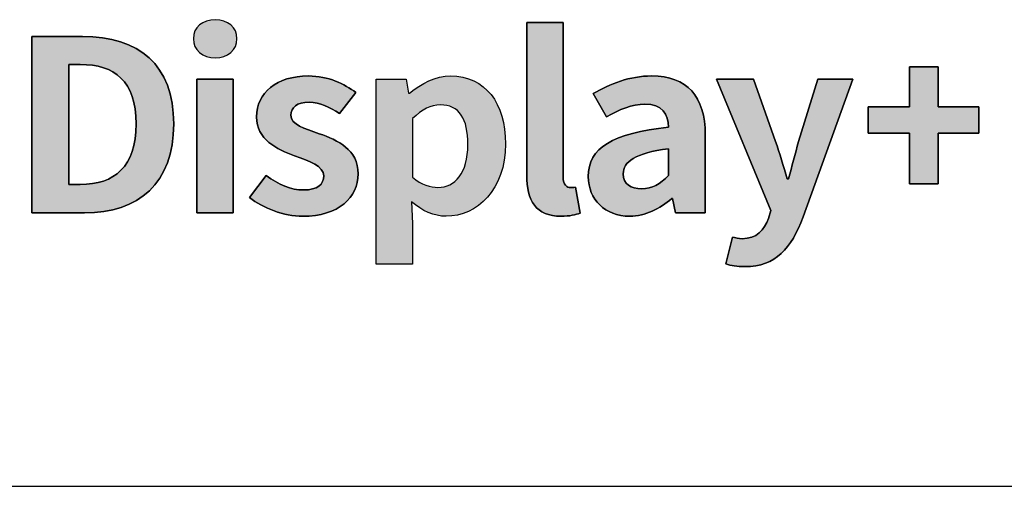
# Model space of a CAD drawing. Header units: millimetres. Extents: x 0 to 3401, y -1 to 1189.
# Tile 11 of 40: x 1560 to 1573, y 32 to 38. Entities that reach past the tile are written whole.
import ezdxf

# ---------------------------------------------------------------- set-up
doc = ezdxf.new("R2010")
doc.units = ezdxf.units.MM
doc.header["$LTSCALE"] = 65.395
doc.layers.get('0').update_dxf_attribs({"linetype": 'CONTINUOUS'})

msp = doc.modelspace()

# ---------------------------------------------------------------- hatches: boundary and pattern name
at = {"linetype": 'Continuous'}
h = msp.add_hatch(color=256, dxfattribs=at)
h.paths.add_polyline_path([(1562.8, 35.647), (1562.8, 37.494), (1562.297, 37.494), (1562.297, 35.647)])
edge = h.paths.add_edge_path()
edge.add_spline(control_points=[(1563.024, 35.862), (1563.213, 35.71), (1563.499, 35.601), (1563.757, 35.601)], knot_values=[0, 0, 0, 0, 1, 1, 1, 1], degree=3, periodic=0)
edge.add_spline(control_points=[(1563.757, 35.601), (1564.26, 35.601), (1564.526, 35.862), (1564.526, 36.185)], knot_values=[0, 0, 0, 0, 1, 1, 1, 1], degree=3, periodic=0)
edge.add_spline(control_points=[(1564.526, 36.185), (1564.526, 36.528), (1564.243, 36.65), (1563.988, 36.742)], knot_values=[0, 0, 0, 0, 1, 1, 1, 1], degree=3, periodic=0)
edge.add_spline(control_points=[(1563.988, 36.742), (1563.785, 36.815), (1563.596, 36.864), (1563.596, 36.999)], knot_values=[0, 0, 0, 0, 1, 1, 1, 1], degree=3, periodic=0)
edge.add_spline(control_points=[(1563.596, 36.999), (1563.596, 37.105), (1563.678, 37.177), (1563.85, 37.177)], knot_values=[0, 0, 0, 0, 1, 1, 1, 1], degree=3, periodic=0)
edge.add_spline(control_points=[(1563.85, 37.177), (1563.995, 37.177), (1564.13, 37.111), (1564.267, 37.019)], knot_values=[0, 0, 0, 0, 1, 1, 1, 1], degree=3, periodic=0)
edge.add_line((1564.267, 37.019), (1564.495, 37.312))
edge.add_spline(control_points=[(1564.495, 37.312), (1564.333, 37.428), (1564.119, 37.54), (1563.837, 37.54)], knot_values=[0, 0, 0, 0, 1, 1, 1, 1], degree=3, periodic=0)
edge.add_spline(control_points=[(1563.837, 37.54), (1563.403, 37.54), (1563.12, 37.306), (1563.12, 36.973)], knot_values=[0, 0, 0, 0, 1, 1, 1, 1], degree=3, periodic=0)
edge.add_spline(control_points=[(1563.12, 36.973), (1563.12, 36.666), (1563.403, 36.524), (1563.647, 36.435)], knot_values=[0, 0, 0, 0, 1, 1, 1, 1], degree=3, periodic=0)
edge.add_spline(control_points=[(1563.647, 36.435), (1563.85, 36.36), (1564.05, 36.297), (1564.05, 36.158)], knot_values=[0, 0, 0, 0, 1, 1, 1, 1], degree=3, periodic=0)
edge.add_spline(control_points=[(1564.05, 36.158), (1564.05, 36.043), (1563.964, 35.964), (1563.771, 35.964)], knot_values=[0, 0, 0, 0, 1, 1, 1, 1], degree=3, periodic=0)
edge.add_spline(control_points=[(1563.771, 35.964), (1563.592, 35.964), (1563.427, 36.036), (1563.254, 36.165)], knot_values=[0, 0, 0, 0, 1, 1, 1, 1], degree=3, periodic=0)
edge.add_line((1563.254, 36.165), (1563.024, 35.862))
edge = h.paths.add_edge_path()
edge.add_line((1560.016, 38.087), (1560.016, 35.647))
edge.add_line((1560.016, 35.647), (1560.743, 35.647))
edge.add_spline(control_points=[(1560.743, 35.647), (1561.494, 35.647), (1561.976, 36.056), (1561.976, 36.877)], knot_values=[0, 0, 0, 0, 1, 1, 1, 1], degree=3, periodic=0)
edge.add_spline(control_points=[(1561.976, 36.877), (1561.976, 37.702), (1561.494, 38.087), (1560.715, 38.087)], knot_values=[0, 0, 0, 0, 1, 1, 1, 1], degree=3, periodic=0)
edge.add_line((1560.715, 38.087), (1560.016, 38.087))
edge = h.paths.add_edge_path()
edge.add_spline(control_points=[(1561.456, 36.877), (1561.456, 36.284), (1561.159, 36.04), (1560.684, 36.04)], knot_values=[0, 0, 0, 0, 1, 1, 1, 1], degree=3, periodic=0)
edge.add_line((1560.684, 36.04), (1560.526, 36.04))
edge.add_line((1560.526, 36.04), (1560.526, 37.698))
edge.add_line((1560.526, 37.698), (1560.684, 37.698))
edge.add_spline(control_points=[(1560.684, 37.698), (1561.159, 37.698), (1561.456, 37.474), (1561.456, 36.877)], knot_values=[0, 0, 0, 0, 1, 1, 1, 1], degree=3, periodic=0)
edge = h.paths.add_edge_path()
edge.add_spline(control_points=[(1562.552, 38.318), (1562.376, 38.318), (1562.248, 38.213), (1562.248, 38.054)], knot_values=[0, 0, 0, 0, 1, 1, 1, 1], degree=3, periodic=0)
edge.add_spline(control_points=[(1562.248, 38.054), (1562.248, 37.903), (1562.376, 37.791), (1562.552, 37.791)], knot_values=[0, 0, 0, 0, 1, 1, 1, 1], degree=3, periodic=0)
edge.add_spline(control_points=[(1562.552, 37.791), (1562.724, 37.791), (1562.851, 37.903), (1562.851, 38.054)], knot_values=[0, 0, 0, 0, 1, 1, 1, 1], degree=3, periodic=0)
edge.add_spline(control_points=[(1562.851, 38.054), (1562.851, 38.213), (1562.724, 38.318), (1562.552, 38.318)], knot_values=[0, 0, 0, 0, 1, 1, 1, 1], degree=3, periodic=0)
h = msp.add_hatch(color=256, dxfattribs=at)
h.paths.add_polyline_path([(1572.542, 36.051), (1572.542, 36.751), (1573.104, 36.751), (1573.104, 37.113), (1572.542, 37.113), (1572.542, 37.666), (1572.142, 37.666), (1572.142, 37.113), (1571.575, 37.113), (1571.575, 36.751), (1572.142, 36.751), (1572.142, 36.051)])
edge = h.paths.add_edge_path()
edge.add_spline(control_points=[(1570.456, 36.116), (1570.401, 36.294), (1570.352, 36.472), (1570.294, 36.636)], knot_values=[0, 0, 0, 0, 1, 1, 1, 1], degree=3, periodic=0)
edge.add_line((1570.294, 36.636), (1569.987, 37.494))
edge.add_line((1569.987, 37.494), (1569.477, 37.494))
edge.add_line((1569.477, 37.494), (1570.228, 35.68))
edge.add_line((1570.228, 35.68), (1570.194, 35.571))
edge.add_spline(control_points=[(1570.194, 35.571), (1570.139, 35.41), (1570.029, 35.291), (1569.832, 35.291)], knot_values=[0, 0, 0, 0, 1, 1, 1, 1], degree=3, periodic=0)
edge.add_spline(control_points=[(1569.832, 35.291), (1569.787, 35.291), (1569.732, 35.304), (1569.698, 35.314)], knot_values=[0, 0, 0, 0, 1, 1, 1, 1], degree=3, periodic=0)
edge.add_line((1569.698, 35.314), (1569.605, 34.942))
edge.add_spline(control_points=[(1569.605, 34.942), (1569.681, 34.919), (1569.756, 34.905), (1569.87, 34.905)], knot_values=[0, 0, 0, 0, 1, 1, 1, 1], degree=3, periodic=0)
edge.add_spline(control_points=[(1569.87, 34.905), (1570.301, 34.905), (1570.507, 35.156), (1570.676, 35.591)], knot_values=[0, 0, 0, 0, 1, 1, 1, 1], degree=3, periodic=0)
edge.add_line((1570.676, 35.591), (1571.362, 37.494))
edge.add_line((1571.362, 37.494), (1570.876, 37.494))
edge.add_line((1570.876, 37.494), (1570.611, 36.636))
edge.add_spline(control_points=[(1570.611, 36.636), (1570.566, 36.465), (1570.518, 36.287), (1570.473, 36.116)], knot_values=[0, 0, 0, 0, 1, 1, 1, 1], degree=3, periodic=0)
edge.add_line((1570.473, 36.116), (1570.456, 36.116))
edge = h.paths.add_edge_path()
edge.add_line((1568.871, 35.845), (1568.909, 35.647))
edge.add_line((1568.909, 35.647), (1569.322, 35.647))
edge.add_line((1569.322, 35.647), (1569.322, 36.726))
edge.add_spline(control_points=[(1569.322, 36.726), (1569.322, 37.26), (1569.071, 37.54), (1568.581, 37.54)], knot_values=[0, 0, 0, 0, 1, 1, 1, 1], degree=3, periodic=0)
edge.add_spline(control_points=[(1568.581, 37.54), (1568.278, 37.54), (1568.003, 37.431), (1567.775, 37.296)], knot_values=[0, 0, 0, 0, 1, 1, 1, 1], degree=3, periodic=0)
edge.add_line((1567.775, 37.296), (1567.958, 36.976))
edge.add_spline(control_points=[(1567.958, 36.976), (1568.137, 37.075), (1568.309, 37.151), (1568.488, 37.151)], knot_values=[0, 0, 0, 0, 1, 1, 1, 1], degree=3, periodic=0)
edge.add_spline(control_points=[(1568.488, 37.151), (1568.726, 37.151), (1568.809, 37.012), (1568.816, 36.831)], knot_values=[0, 0, 0, 0, 1, 1, 1, 1], degree=3, periodic=0)
edge.add_spline(control_points=[(1568.816, 36.831), (1568.04, 36.752), (1567.706, 36.544), (1567.706, 36.149)], knot_values=[0, 0, 0, 0, 1, 1, 1, 1], degree=3, periodic=0)
edge.add_spline(control_points=[(1567.706, 36.149), (1567.706, 35.835), (1567.934, 35.601), (1568.278, 35.601)], knot_values=[0, 0, 0, 0, 1, 1, 1, 1], degree=3, periodic=0)
edge.add_spline(control_points=[(1568.278, 35.601), (1568.499, 35.601), (1568.692, 35.707), (1568.86, 35.845)], knot_values=[0, 0, 0, 0, 1, 1, 1, 1], degree=3, periodic=0)
edge.add_line((1568.871, 35.845), (1568.86, 35.845))
edge = h.paths.add_edge_path()
edge.add_spline(control_points=[(1567.53, 36.003), (1567.496, 35.997), (1567.482, 35.997), (1567.462, 35.997)], knot_values=[0, 0, 0, 0, 1, 1, 1, 1], degree=3, periodic=0)
edge.add_spline(control_points=[(1567.462, 35.997), (1567.413, 35.997), (1567.358, 36.033), (1567.358, 36.142)], knot_values=[0, 0, 0, 0, 1, 1, 1, 1], degree=3, periodic=0)
edge.add_line((1567.358, 36.142), (1567.358, 38.278))
edge.add_line((1567.358, 38.278), (1566.855, 38.278))
edge.add_line((1566.855, 38.278), (1566.855, 36.165))
edge.add_spline(control_points=[(1566.855, 36.165), (1566.855, 35.822), (1566.979, 35.601), (1567.331, 35.601)], knot_values=[0, 0, 0, 0, 1, 1, 1, 1], degree=3, periodic=0)
edge.add_spline(control_points=[(1567.331, 35.601), (1567.448, 35.601), (1567.534, 35.621), (1567.593, 35.644)], knot_values=[0, 0, 0, 0, 1, 1, 1, 1], degree=3, periodic=0)
edge.add_line((1567.593, 35.644), (1567.53, 36.003))
edge = h.paths.add_edge_path()
edge.add_spline(control_points=[(1568.816, 36.162), (1568.695, 36.046), (1568.588, 35.98), (1568.444, 35.98)], knot_values=[0, 0, 0, 0, 1, 1, 1, 1], degree=3, periodic=0)
edge.add_spline(control_points=[(1568.444, 35.98), (1568.295, 35.98), (1568.189, 36.043), (1568.189, 36.188)], knot_values=[0, 0, 0, 0, 1, 1, 1, 1], degree=3, periodic=0)
edge.add_spline(control_points=[(1568.189, 36.188), (1568.189, 36.353), (1568.347, 36.475), (1568.816, 36.534)], knot_values=[0, 0, 0, 0, 1, 1, 1, 1], degree=3, periodic=0)
edge.add_line((1568.816, 36.534), (1568.816, 36.162))
h = msp.add_hatch(color=256, dxfattribs=at)
edge = h.paths.add_edge_path()
edge.add_line((1565.263, 35.802), (1565.277, 35.499))
edge.add_line((1565.277, 35.499), (1565.277, 34.938))
edge.add_line((1565.277, 34.938), (1564.774, 34.938))
edge.add_line((1564.774, 34.938), (1564.774, 37.494))
edge.add_line((1564.774, 37.494), (1565.187, 37.494))
edge.add_line((1565.187, 37.494), (1565.222, 37.303))
edge.add_line((1565.222, 37.303), (1565.236, 37.303))
edge.add_spline(control_points=[(1565.236, 37.303), (1565.398, 37.434), (1565.597, 37.54), (1565.804, 37.54), (1566.28, 37.54), (1566.562, 37.167), (1566.562, 36.6), (1566.562, 35.967), (1566.166, 35.601), (1565.742, 35.601), (1565.573, 35.601), (1565.411, 35.674), (1565.263, 35.802)], knot_values=[3, 3, 3, 3, 4, 4, 4, 5, 5, 5, 6, 6, 6, 7, 7, 7, 7], degree=3, periodic=0)
edge = h.paths.add_edge_path()
edge.add_spline(control_points=[(1566.042, 36.594), (1566.042, 36.946), (1565.925, 37.141), (1565.659, 37.141), (1565.529, 37.141), (1565.411, 37.078), (1565.277, 36.95)], knot_values=[0, 0, 0, 0, 1, 1, 1, 2, 2, 2, 2], degree=3, periodic=0)
edge.add_line((1565.277, 36.95), (1565.277, 36.139))
edge.add_spline(control_points=[(1565.277, 36.139), (1565.401, 36.036), (1565.525, 36), (1565.628, 36), (1565.863, 36), (1566.042, 36.191), (1566.042, 36.594)], knot_values=[3, 3, 3, 3, 4, 4, 4, 5, 5, 5, 5], degree=3, periodic=0)

# ---------------------------------------------------------------- linework, layer by layer
for p, q in [((1567.358, 38.278), (1566.855, 38.278)), ((1566.855, 38.278), (1566.855, 36.165)), ((1566.855, 36.165), (1566.855, 38.278)), ((1566.855, 38.278), (1567.358, 38.278)), ((1567.358, 36.142), (1567.358, 38.278)), ((1567.358, 38.278), (1567.358, 36.142)), ((1560.715, 38.087), (1560.016, 38.087)), ((1560.016, 38.087), (1560.016, 35.647)), ((1560.016, 38.087), (1560.715, 38.087)), ((1560.016, 35.647), (1560.016, 38.087)), ((1560.526, 36.04), (1560.526, 37.698)), ((1560.526, 37.698), (1560.684, 37.698)), ((1560.684, 37.698), (1560.526, 37.698)), ((1560.526, 37.698), (1560.526, 36.04)), ((1572.542, 37.666), (1572.142, 37.666)), ((1572.142, 37.666), (1572.142, 37.113)), ((1572.142, 37.666), (1572.542, 37.666)), ((1572.142, 37.113), (1572.142, 37.666)), ((1572.542, 37.113), (1572.542, 37.666)), ((1572.542, 37.666), (1572.542, 37.113)), ((1562.8, 37.494), (1562.297, 37.494)), ((1562.297, 37.494), (1562.297, 35.647)), ((1562.297, 37.494), (1562.8, 37.494)), ((1562.297, 35.647), (1562.297, 37.494)), ((1562.8, 35.647), (1562.8, 37.494)), ((1562.8, 37.494), (1562.8, 35.647)), ((1564.774, 34.938), (1564.774, 37.494)), ((1564.774, 37.494), (1565.187, 37.494)), ((1564.774, 37.494), (1565.187, 37.494)), ((1564.774, 34.938), (1564.774, 37.494)), ((1565.187, 37.494), (1565.222, 37.303)), ((1565.187, 37.494), (1565.222, 37.303)), ((1569.987, 37.494), (1569.477, 37.494)), ((1569.477, 37.494), (1570.228, 35.68)), ((1570.228, 35.68), (1569.477, 37.494)), ((1569.477, 37.494), (1569.987, 37.494)), ((1570.294, 36.636), (1569.987, 37.494)), ((1569.987, 37.494), (1570.294, 36.636)), ((1570.876, 37.494), (1570.611, 36.636)), ((1570.611, 36.636), (1570.876, 37.494)), ((1570.676, 35.591), (1571.362, 37.494)), ((1571.362, 37.494), (1570.676, 35.591)), ((1571.362, 37.494), (1570.876, 37.494)), ((1570.876, 37.494), (1571.362, 37.494)), ((1564.267, 37.019), (1564.495, 37.312)), ((1564.495, 37.312), (1564.267, 37.019)), ((1565.222, 37.303), (1565.236, 37.303)), ((1565.222, 37.303), (1565.236, 37.303)), ((1567.775, 37.296), (1567.958, 36.976)), ((1567.958, 36.976), (1567.775, 37.296)), ((1572.142, 37.113), (1571.575, 37.113)), ((1571.575, 37.113), (1571.575, 36.751)), ((1571.575, 37.113), (1572.142, 37.113)), ((1571.575, 36.751), (1571.575, 37.113)), ((1573.104, 37.113), (1572.542, 37.113)), ((1572.542, 37.113), (1573.104, 37.113)), ((1573.104, 36.751), (1573.104, 37.113)), ((1573.104, 37.113), (1573.104, 36.751)), ((1565.277, 36.95), (1565.277, 36.139)), ((1565.277, 36.95), (1565.277, 36.139)), ((1571.575, 36.751), (1572.142, 36.751)), ((1572.142, 36.751), (1571.575, 36.751)), ((1572.142, 36.751), (1572.142, 36.051)), ((1572.142, 36.051), (1572.142, 36.751)), ((1572.542, 36.751), (1573.104, 36.751)), ((1572.542, 36.051), (1572.542, 36.751)), ((1573.104, 36.751), (1572.542, 36.751)), ((1572.542, 36.751), (1572.542, 36.051)), ((1569.322, 35.647), (1569.322, 36.726)), ((1569.322, 36.726), (1569.322, 35.647)), ((1568.816, 36.534), (1568.816, 36.162)), ((1568.816, 36.162), (1568.816, 36.534)), ((1563.254, 36.165), (1563.024, 35.862)), ((1563.024, 35.862), (1563.254, 36.165)), ((1570.473, 36.116), (1570.456, 36.116)), ((1570.456, 36.116), (1570.473, 36.116)), ((1560.684, 36.04), (1560.526, 36.04)), ((1560.526, 36.04), (1560.684, 36.04)), ((1567.593, 35.644), (1567.53, 36.003)), ((1567.53, 36.003), (1567.593, 35.644)), ((1572.542, 36.051), (1572.142, 36.051)), ((1572.142, 36.051), (1572.542, 36.051)), ((1565.263, 35.802), (1565.277, 35.499)), ((1565.263, 35.802), (1565.277, 35.499)), ((1568.871, 35.845), (1568.86, 35.845)), ((1568.871, 35.845), (1568.909, 35.647)), ((1568.909, 35.647), (1568.871, 35.845)), ((1570.228, 35.68), (1570.194, 35.571)), ((1570.194, 35.571), (1570.228, 35.68)), ((1560.016, 35.647), (1560.743, 35.647)), ((1560.743, 35.647), (1560.016, 35.647)), ((1562.8, 35.647), (1562.297, 35.647)), ((1562.297, 35.647), (1562.8, 35.647)), ((1568.909, 35.647), (1569.322, 35.647)), ((1569.322, 35.647), (1568.909, 35.647)), ((1565.277, 35.499), (1565.277, 34.938)), ((1565.277, 35.499), (1565.277, 34.938)), ((1569.698, 35.314), (1569.605, 34.942)), ((1569.605, 34.942), (1569.698, 35.314)), ((1565.277, 34.938), (1564.774, 34.938)), ((1565.277, 34.938), (1564.774, 34.938)), ((1503.849, 31.868), (1652.342, 31.868))]:
    msp.add_line(p, q, dxfattribs=at)
at = {"color": 6, "linetype": 'Continuous'}
msp.add_line((25.996, 31.868), (1625.258, 31.868), dxfattribs=at)
at = {"linetype": 'Continuous'}
for points, knots in [([(1562.248, 38.054), (1562.248, 38.213), (1562.376, 38.318), (1562.552, 38.318), (1562.724, 38.318), (1562.851, 38.213), (1562.851, 38.054), (1562.851, 37.903), (1562.724, 37.791), (1562.552, 37.791), (1562.376, 37.791), (1562.248, 37.903), (1562.248, 38.054)], [0, 0, 0, 0, 1, 1, 1, 2, 2, 2, 3, 3, 3, 4, 4, 4, 4]), ([(1560.715, 38.087), (1561.494, 38.087), (1561.976, 37.702), (1561.976, 36.877), (1561.976, 36.056), (1561.494, 35.647), (1560.743, 35.647)], [1, 1, 1, 1, 2, 2, 2, 3, 3, 3, 3]), ([(1560.684, 36.04), (1561.159, 36.04), (1561.456, 36.284), (1561.456, 36.877), (1561.456, 37.474), (1561.159, 37.698), (1560.684, 37.698)], [0, 0, 0, 0, 1, 1, 1, 2, 2, 2, 2]), ([(1563.647, 36.435), (1563.403, 36.524), (1563.12, 36.666), (1563.12, 36.973), (1563.12, 37.306), (1563.403, 37.54), (1563.837, 37.54), (1564.119, 37.54), (1564.333, 37.428), (1564.495, 37.312)], [4, 4, 4, 4, 5, 5, 5, 6, 6, 6, 7, 7, 7, 7]), ([(1565.236, 37.303), (1565.398, 37.434), (1565.597, 37.54), (1565.804, 37.54), (1566.28, 37.54), (1566.562, 37.167), (1566.562, 36.6), (1566.562, 35.967), (1566.166, 35.601), (1565.742, 35.601), (1565.573, 35.601), (1565.411, 35.674), (1565.263, 35.802)], [3, 3, 3, 3, 4, 4, 4, 5, 5, 5, 6, 6, 6, 7, 7, 7, 7]), ([(1565.236, 37.303), (1565.398, 37.434), (1565.597, 37.54), (1565.804, 37.54), (1566.28, 37.54), (1566.562, 37.167), (1566.562, 36.6), (1566.562, 35.967), (1566.166, 35.601), (1565.742, 35.601), (1565.573, 35.601), (1565.411, 35.674), (1565.263, 35.802)], [3, 3, 3, 3, 4, 4, 4, 5, 5, 5, 6, 6, 6, 7, 7, 7, 7]), ([(1567.775, 37.296), (1568.003, 37.431), (1568.278, 37.54), (1568.581, 37.54), (1569.071, 37.54), (1569.322, 37.26), (1569.322, 36.726)], [4, 4, 4, 4, 5, 5, 5, 6, 6, 6, 6]), ([(1564.267, 37.019), (1564.13, 37.111), (1563.995, 37.177), (1563.85, 37.177), (1563.678, 37.177), (1563.596, 37.105), (1563.596, 36.999), (1563.596, 36.864), (1563.785, 36.815), (1563.988, 36.742)], [8, 8, 8, 8, 9, 9, 9, 10, 10, 10, 11, 11, 11, 11]), ([(1568.816, 36.831), (1568.809, 37.012), (1568.726, 37.151), (1568.488, 37.151), (1568.309, 37.151), (1568.137, 37.075), (1567.958, 36.976)], [1, 1, 1, 1, 2, 2, 2, 3, 3, 3, 3]), ([(1566.042, 36.594), (1566.042, 36.946), (1565.925, 37.141), (1565.659, 37.141), (1565.529, 37.141), (1565.411, 37.078), (1565.277, 36.95)], [0, 0, 0, 0, 1, 1, 1, 2, 2, 2, 2]), ([(1566.042, 36.594), (1566.042, 36.946), (1565.925, 37.141), (1565.659, 37.141), (1565.529, 37.141), (1565.411, 37.078), (1565.277, 36.95)], [0, 0, 0, 0, 1, 1, 1, 2, 2, 2, 2]), ([(1563.988, 36.742), (1564.243, 36.65), (1564.526, 36.528), (1564.526, 36.185), (1564.526, 35.862), (1564.26, 35.601), (1563.757, 35.601), (1563.499, 35.601), (1563.213, 35.71), (1563.024, 35.862)], [11, 11, 11, 11, 12, 12, 12, 13, 13, 13, 14, 14, 14, 14]), ([(1565.277, 36.139), (1565.401, 36.036), (1565.525, 36), (1565.628, 36), (1565.863, 36), (1566.042, 36.191), (1566.042, 36.594)], [3, 3, 3, 3, 4, 4, 4, 5, 5, 5, 5]), ([(1565.277, 36.139), (1565.401, 36.036), (1565.525, 36), (1565.628, 36), (1565.863, 36), (1566.042, 36.191), (1566.042, 36.594)], [3, 3, 3, 3, 4, 4, 4, 5, 5, 5, 5]), ([(1568.816, 36.534), (1568.347, 36.475), (1568.189, 36.353), (1568.189, 36.188), (1568.189, 36.043), (1568.295, 35.98), (1568.444, 35.98), (1568.588, 35.98), (1568.695, 36.046), (1568.816, 36.162)], [1, 1, 1, 1, 2, 2, 2, 3, 3, 3, 4, 4, 4, 4]), ([(1563.254, 36.165), (1563.427, 36.036), (1563.592, 35.964), (1563.771, 35.964), (1563.964, 35.964), (1564.05, 36.043), (1564.05, 36.158), (1564.05, 36.297), (1563.85, 36.36), (1563.647, 36.435)], [1, 1, 1, 1, 2, 2, 2, 3, 3, 3, 4, 4, 4, 4]), ([(1567.593, 35.644), (1567.534, 35.621), (1567.448, 35.601), (1567.331, 35.601), (1566.979, 35.601), (1566.855, 35.822), (1566.855, 36.165)], [6, 6, 6, 6, 7, 7, 7, 8, 8, 8, 8]), ([(1567.358, 36.142), (1567.358, 36.033), (1567.413, 35.997), (1567.462, 35.997), (1567.482, 35.997), (1567.496, 35.997), (1567.53, 36.003)], [3, 3, 3, 3, 4, 4, 4, 5, 5, 5, 5]), ([(1568.86, 35.845), (1568.692, 35.707), (1568.499, 35.601), (1568.278, 35.601), (1567.934, 35.601), (1567.706, 35.835), (1567.706, 36.149)], [10, 10, 10, 10, 11, 11, 11, 12, 12, 12, 12]), ([(1570.676, 35.591), (1570.507, 35.156), (1570.301, 34.905), (1569.87, 34.905), (1569.756, 34.905), (1569.681, 34.919), (1569.605, 34.942)], [13, 13, 13, 13, 14, 14, 14, 15, 15, 15, 15]), ([(1569.698, 35.314), (1569.732, 35.304), (1569.787, 35.291), (1569.832, 35.291), (1570.029, 35.291), (1570.139, 35.41), (1570.194, 35.571)], [1, 1, 1, 1, 2, 2, 2, 3, 3, 3, 3])]:
    msp.add_open_spline(points, degree=3, knots=knots, dxfattribs=at)
for points in [[(1562.552, 38.318), (1562.376, 38.318), (1562.248, 38.213), (1562.248, 38.054)], [(1562.851, 38.054), (1562.851, 38.213), (1562.724, 38.318), (1562.552, 38.318)], [(1561.976, 36.877), (1561.976, 37.702), (1561.494, 38.087), (1560.715, 38.087)], [(1562.248, 38.054), (1562.248, 37.903), (1562.376, 37.791), (1562.552, 37.791)], [(1562.552, 37.791), (1562.724, 37.791), (1562.851, 37.903), (1562.851, 38.054)], [(1560.684, 37.698), (1561.159, 37.698), (1561.456, 37.474), (1561.456, 36.877)], [(1563.837, 37.54), (1563.403, 37.54), (1563.12, 37.306), (1563.12, 36.973)], [(1564.495, 37.312), (1564.333, 37.428), (1564.119, 37.54), (1563.837, 37.54)], [(1568.581, 37.54), (1568.278, 37.54), (1568.003, 37.431), (1567.775, 37.296)], [(1569.322, 36.726), (1569.322, 37.26), (1569.071, 37.54), (1568.581, 37.54)], [(1563.596, 36.999), (1563.596, 37.105), (1563.678, 37.177), (1563.85, 37.177)], [(1563.85, 37.177), (1563.995, 37.177), (1564.13, 37.111), (1564.267, 37.019)], [(1567.958, 36.976), (1568.137, 37.075), (1568.309, 37.151), (1568.488, 37.151)], [(1568.488, 37.151), (1568.726, 37.151), (1568.809, 37.012), (1568.816, 36.831)], [(1561.456, 36.877), (1561.456, 36.284), (1561.159, 36.04), (1560.684, 36.04)], [(1560.743, 35.647), (1561.494, 35.647), (1561.976, 36.056), (1561.976, 36.877)], [(1563.12, 36.973), (1563.12, 36.666), (1563.403, 36.524), (1563.647, 36.435)], [(1563.988, 36.742), (1563.785, 36.815), (1563.596, 36.864), (1563.596, 36.999)], [(1564.526, 36.185), (1564.526, 36.528), (1564.243, 36.65), (1563.988, 36.742)], [(1568.816, 36.831), (1568.04, 36.752), (1567.706, 36.544), (1567.706, 36.149)], [(1567.706, 36.149), (1567.706, 36.544), (1568.04, 36.752), (1568.816, 36.831)], [(1570.456, 36.116), (1570.401, 36.294), (1570.352, 36.472), (1570.294, 36.636)], [(1570.294, 36.636), (1570.352, 36.472), (1570.401, 36.294), (1570.456, 36.116)], [(1570.611, 36.636), (1570.566, 36.465), (1570.518, 36.287), (1570.473, 36.116)], [(1570.473, 36.116), (1570.518, 36.287), (1570.566, 36.465), (1570.611, 36.636)], [(1568.189, 36.188), (1568.189, 36.353), (1568.347, 36.475), (1568.816, 36.534)], [(1563.647, 36.435), (1563.85, 36.36), (1564.05, 36.297), (1564.05, 36.158)], [(1563.771, 35.964), (1563.592, 35.964), (1563.427, 36.036), (1563.254, 36.165)], [(1563.757, 35.601), (1564.26, 35.601), (1564.526, 35.862), (1564.526, 36.185)], [(1564.05, 36.158), (1564.05, 36.043), (1563.964, 35.964), (1563.771, 35.964)], [(1566.855, 36.165), (1566.855, 35.822), (1566.979, 35.601), (1567.331, 35.601)], [(1567.462, 35.997), (1567.413, 35.997), (1567.358, 36.033), (1567.358, 36.142)], [(1567.706, 36.149), (1567.706, 35.835), (1567.934, 35.601), (1568.278, 35.601)], [(1568.444, 35.98), (1568.295, 35.98), (1568.189, 36.043), (1568.189, 36.188)], [(1568.816, 36.162), (1568.695, 36.046), (1568.588, 35.98), (1568.444, 35.98)], [(1567.53, 36.003), (1567.496, 35.997), (1567.482, 35.997), (1567.462, 35.997)], [(1563.024, 35.862), (1563.213, 35.71), (1563.499, 35.601), (1563.757, 35.601)], [(1568.278, 35.601), (1568.499, 35.601), (1568.692, 35.707), (1568.86, 35.845)], [(1567.331, 35.601), (1567.448, 35.601), (1567.534, 35.621), (1567.593, 35.644)], [(1570.194, 35.571), (1570.139, 35.41), (1570.029, 35.291), (1569.832, 35.291)], [(1569.87, 34.905), (1570.301, 34.905), (1570.507, 35.156), (1570.676, 35.591)], [(1569.832, 35.291), (1569.787, 35.291), (1569.732, 35.304), (1569.698, 35.314)], [(1569.605, 34.942), (1569.681, 34.919), (1569.756, 34.905), (1569.87, 34.905)]]:
    msp.add_open_spline(points, degree=3, dxfattribs=at)

doc.saveas('drawing.dxf')
